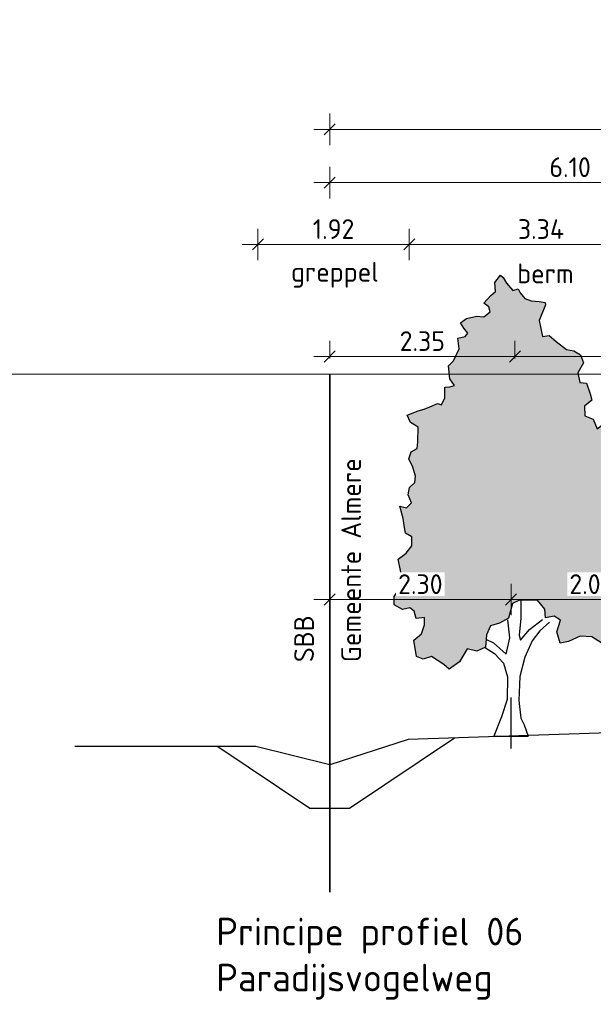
# Model space of a CAD drawing. Header units: metres. Extents: x 149234 to 159511, y 484155 to 486733.
# Tile 66 of 92: x 159294.18 to 159301.45, y 484428.57 to 484441.05. Entities that reach past the tile are written whole.
import ezdxf

# ---------------------------------------------------------------- set-up
doc = ezdxf.new("R2010")
doc.units = ezdxf.units.M
doc.linetypes.add('AL-NAP_LIJN', pattern=[15.25, 12, -1.5, 0.25, -1.5])
doc.layers.get('0').update_dxf_attribs({"lineweight": 25})
doc.layers.get('Defpoints').update_dxf_attribs({"color": 211, "lineweight": 25})
for name, color, linetype, lineweight in [('N-WE-GR-BOOM-1e-A', 90, 'Continuous', 25), ('N-WE-GR-BOOM-1e-SD', 90, 'Continuous', 25), ('N-WE-KG-GRENS_PERCEEL-G', 150, 'KG-PERCEEL', 35), ('N-WE-VH-KANTVERHARDING-G', 7, 'Continuous', 30), ('X-XX-AL-M', 7, 'Continuous', 18), ('X-XX-AL-NAP-G', 7, 'AL-NAP_LIJN', 18), ('X-XX-AL-PROFIEL-B-G', 7, 'Continuous', 25), ('X-XX-AL-T25', 7, 'Continuous', 25), ('X-XX-AL-T35', 7, 'Continuous', 35)]:
    doc.layers.add(name, color=color, linetype=linetype, lineweight=lineweight)
doc.styles.add('NLCS-ISO-M100-T25', font='NLCS-ISO.ttf')
doc.styles.add('NLCS-ISO-M100-T35', font='NLCS-ISO.ttf')
doc.styles.get("Standard").update_dxf_attribs({"font": 'NLCS-ISO.ttf'})
doc.linetypes.add('KG-PERCEEL', pattern='A,5.5,-2,["P",Standard,S=1.8,R=0,X=-0.5,Y=-0.9],-2,5.5,-2,[5,NLCS.shx,S=0.75,R=0,X=0,Y=0],-2', length=19)
doc.dimstyles.new('NLCS-M100-T25-SCHRAP-X_L2_H1', dxfattribs={"dimscale": 0.1, "dimtxt": 2.5, "dimasz": 1.4, "dimexe": 2, "dimexo": 2, "dimgap": 0.7, "dimtad": 1, "dimzin": 0, "dimdsep": 46, "dimtxsty": 'NLCS-ISO-M100-T25', "dimblk": 'OBLIQUE', "dimcen": 0, "dimdle": 2, "dimclrd": 256, "dimclre": 256, "dimclrt": 256, "dimadec": 1, "dimazin": 0, "dimtfac": 1, "dimtofl": 0, "dimtmove": 1, "dimatfit": 0, "dimldrblk": 'OBLIQUE', "dimfxl": 2, "dimfxlon": 1, "dimtfill": 1, "dimtfillclr": 254, "dimtolj": 1, "dimtzin": 0, "dimlwd": 18, "dimlwe": 18, "dimarcsym": 0})

# ---------------------------------------------------------------- blocks, each defined once
blk = doc.blocks.new('_Oblique')
at = {"color": 0, "linetype": 'ByBlock', "lineweight": -2}
blk.add_line((-0.5, -0.5), (0.5, 0.5), dxfattribs=at)
blk = doc.blocks.new('*D180')
at = {"layer": 'Defpoints', "color": 0, "transparency": 16777216}
for p in [(159324.609, 484439.662), (159298.109, 484436.559), (159324.609, 484436.559)]:
    blk.add_point(p, dxfattribs=at)
at = {"layer": 'X-XX-AL-M', "linetype": 'Continuous', "lineweight": 18, "transparency": 16777216}
for p, q in [((159298.109, 484439.462), (159298.109, 484439.862)), ((159324.609, 484439.462), (159324.609, 484439.862)), ((159297.909, 484439.662), (159324.809, 484439.662))]:
    blk.add_line(p, q, dxfattribs=at)
at = {"layer": 'X-XX-AL-M', "lineweight": 18, "transparency": 16777216, "xscale": 0.14, "yscale": 0.14, "zscale": 0.14, "rotation": 180}
blk.add_blockref('_Oblique', (159298.109, 484439.662), dxfattribs=at)
at = {"layer": 'X-XX-AL-M', "lineweight": 18, "transparency": 16777216, "xscale": 0.14, "yscale": 0.14, "zscale": 0.14}
blk.add_blockref('_Oblique', (159324.609, 484439.662), dxfattribs=at)
at = {"layer": 'X-XX-AL-M', "transparency": 16777216, "insert": (159311.359, 484439.857), "char_height": 0.25, "attachment_point": 5, "style": 'NLCS-ISO-M100-T25', "bg_fill": 3, "box_fill_scale": 1.1, "bg_fill_color": 256, "bg_fill_true_color": 13158600, "bg_fill_transparency": 0}
blk.add_mtext('\\A1;var. 26.50 ', dxfattribs=at)
blk = doc.blocks.new('*D181')
at = {"layer": 'Defpoints', "color": 0, "transparency": 16777216}
for p in [(159297.198, 484438.203), (159297.198, 484431.833), (159299.118, 484431.93)]:
    blk.add_point(p, dxfattribs=at)
at = {"layer": 'X-XX-AL-M', "linetype": 'Continuous', "lineweight": 18, "transparency": 16777216}
for p, q in [((159297.198, 484438.003), (159297.198, 484438.403)), ((159299.118, 484438.003), (159299.118, 484438.403)), ((159299.318, 484438.203), (159296.998, 484438.203))]:
    blk.add_line(p, q, dxfattribs=at)
at = {"layer": 'X-XX-AL-M', "lineweight": 18, "transparency": 16777216, "xscale": 0.14, "yscale": 0.14, "zscale": 0.14, "rotation": 180}
blk.add_blockref('_Oblique', (159297.198, 484438.203), dxfattribs=at)
at = {"layer": 'X-XX-AL-M', "lineweight": 18, "transparency": 16777216, "xscale": 0.14, "yscale": 0.14, "zscale": 0.14}
blk.add_blockref('_Oblique', (159299.118, 484438.203), dxfattribs=at)
at = {"layer": 'X-XX-AL-M', "transparency": 16777216, "insert": (159298.158, 484438.398), "char_height": 0.25, "attachment_point": 5, "style": 'NLCS-ISO-M100-T25', "bg_fill": 3, "box_fill_scale": 1.1, "bg_fill_color": 256, "bg_fill_true_color": 13158600, "bg_fill_transparency": 0}
blk.add_mtext('\\A1;1.92', dxfattribs=at)
blk = doc.blocks.new('*D184')
at = {"layer": 'Defpoints', "color": 0, "transparency": 16777216}
for p in [(159298.109, 484438.987), (159304.209, 484437.588), (159298.109, 484436.559)]:
    blk.add_point(p, dxfattribs=at)
at = {"layer": 'X-XX-AL-M', "linetype": 'Continuous', "lineweight": 18, "transparency": 16777216}
for p, q in [((159298.109, 484438.787), (159298.109, 484439.187)), ((159304.209, 484438.787), (159304.209, 484439.187)), ((159304.409, 484438.987), (159297.909, 484438.987))]:
    blk.add_line(p, q, dxfattribs=at)
at = {"layer": 'X-XX-AL-M', "lineweight": 18, "transparency": 16777216, "xscale": 0.14, "yscale": 0.14, "zscale": 0.14, "rotation": 180}
blk.add_blockref('_Oblique', (159298.109, 484438.987), dxfattribs=at)
at = {"layer": 'X-XX-AL-M', "lineweight": 18, "transparency": 16777216, "xscale": 0.14, "yscale": 0.14, "zscale": 0.14}
blk.add_blockref('_Oblique', (159304.209, 484438.987), dxfattribs=at)
at = {"layer": 'X-XX-AL-M', "transparency": 16777216, "insert": (159301.159, 484439.182), "char_height": 0.25, "attachment_point": 5, "style": 'NLCS-ISO-M100-T25', "bg_fill": 3, "box_fill_scale": 1.1, "bg_fill_color": 256, "bg_fill_true_color": 13158600, "bg_fill_transparency": 0}
blk.add_mtext('\\A1;6.10', dxfattribs=at)
blk = doc.blocks.new('*D221')
at = {"layer": 'Defpoints', "color": 0, "transparency": 16777216}
for p in [(159299.118, 484438.203), (159302.459, 484432.179), (159299.118, 484431.93)]:
    blk.add_point(p, dxfattribs=at)
at = {"layer": 'X-XX-AL-M', "linetype": 'Continuous', "lineweight": 18, "transparency": 16777216}
for p, q in [((159299.118, 484438.003), (159299.118, 484438.403)), ((159302.459, 484438.003), (159302.459, 484438.403)), ((159302.659, 484438.203), (159298.918, 484438.203))]:
    blk.add_line(p, q, dxfattribs=at)
at = {"layer": 'X-XX-AL-M', "lineweight": 18, "transparency": 16777216, "xscale": 0.14, "yscale": 0.14, "zscale": 0.14, "rotation": 180}
blk.add_blockref('_Oblique', (159299.118, 484438.203), dxfattribs=at)
at = {"layer": 'X-XX-AL-M', "lineweight": 18, "transparency": 16777216, "xscale": 0.14, "yscale": 0.14, "zscale": 0.14}
blk.add_blockref('_Oblique', (159302.459, 484438.203), dxfattribs=at)
at = {"layer": 'X-XX-AL-M', "transparency": 16777216, "insert": (159300.789, 484438.398), "char_height": 0.25, "attachment_point": 5, "style": 'NLCS-ISO-M100-T25', "bg_fill": 3, "box_fill_scale": 1.1, "bg_fill_color": 256, "bg_fill_true_color": 13158600, "bg_fill_transparency": 0}
blk.add_mtext('\\A1;3.34', dxfattribs=at)
blk = doc.blocks.new('SGR-BOOM_S01_V_ZIJ-D')
at = {"layer": 'N-WE-GR-BOOM-1e-A', "transparency": 33554585}
h = blk.add_hatch(color=256, dxfattribs=at)
h.dxf.hatch_style = 1
h.set_gradient(color1=(88, 186, 72), tint=1)
h.paths.add_polyline_path([(-1.056, 11.496), (-0.874, 11.68), (-0.792, 11.622), (-0.684, 11.475), (-0.477, 11.294), (-0.312, 11.337), (-0.253, 11.231), (-0.105, 11.091), (0.102, 11.028), (0.349, 11.012), (0.538, 10.99), (0.556, 10.931), (0.353, 10.535), (0.462, 10.124), (0.668, 10.149), (0.893, 10.004), (1.224, 9.8), (1.454, 9.761), (1.661, 9.663), (1.763, 9.457), (1.582, 9.209), (1.643, 8.962), (1.849, 8.94), (1.975, 8.676), (2.018, 8.511), (1.795, 8.362), (1.797, 8.115), (2.062, 8.035), (2.188, 7.789), (2.376, 7.896), (2.539, 8.062), (2.829, 7.858), (2.807, 7.67), (3.015, 7.489), (3.081, 7.325), (2.794, 7.134), (2.753, 7.034), (2.796, 6.845), (3.044, 6.706), (2.899, 6.434), (2.842, 6.251), (2.942, 6.187), (3.274, 5.943), (3.357, 5.902), (3.523, 5.762), (3.795, 5.599), (4.06, 5.519), (4.086, 5.248), (3.94, 5.082), (3.489, 4.855), (3.45, 4.566), (3.476, 4.254), (3.371, 4.112), (3.122, 4.252), (2.734, 4.29), (2.695, 3.901), (2.902, 3.779), (3.067, 3.798), (3.316, 3.611), (3.482, 3.471), (3.77, 3.556), (3.87, 3.492), (3.772, 3.203), (3.625, 3.184), (3.503, 3.036), (3.339, 2.952), (3.033, 2.826), (2.597, 2.946), (2.497, 2.946), (2.475, 2.698), (2.561, 2.246), (2.337, 2.35), (2.023, 2.512), (1.652, 2.527), (1.282, 2.4), (1.018, 2.357), (0.91, 2.645), (1.031, 2.934), (0.824, 3.038), (0.559, 2.995), (0.534, 3.219), (0.303, 3.447), (-0.274, 3.442), (-0.497, 3.358), (-0.618, 2.986), (-0.906, 2.86), (-1.193, 2.793), (-1.315, 2.568), (-1.354, 2.256), (-1.624, 2.154), (-1.931, 2.21), (-2.175, 1.879), (-2.504, 1.694), (-2.669, 1.816), (-3.066, 2.019), (-3.33, 1.952), (-3.536, 2.015), (-3.622, 2.427), (-3.376, 2.593), (-3.278, 2.818), (-3.279, 3.006), (-3.544, 2.981), (-3.61, 3.169), (-3.752, 3.25), (-3.981, 3.207), (-4.247, 3.328), (-4.249, 3.535), (-4.086, 3.724), (-3.988, 4.013), (-4.048, 4.195), (-4.115, 4.483), (-3.869, 4.633), (-3.682, 4.817), (-3.684, 5.046), (-3.891, 5.145), (-3.933, 5.333), (-3.958, 5.515), (-4.061, 5.826), (-3.854, 5.787), (-3.691, 5.912), (-3.798, 6.117), (-3.758, 6.3), (-3.595, 6.425), (-3.572, 6.59), (-3.657, 6.818), (-3.782, 7.024), (-3.701, 7.207), (-3.519, 7.291), (-3.497, 7.456), (-3.482, 7.827), (-3.73, 7.948), (-3.832, 8.136), (-3.485, 8.239), (-3.297, 8.281), (-3.115, 8.348), (-2.868, 8.432), (-2.745, 8.392), (-2.64, 8.575), (-2.642, 8.846), (-2.477, 8.847), (-2.336, 8.889), (-2.479, 9.053), (-2.523, 9.383), (-2.359, 9.507), (-2.179, 9.815), (-2.222, 10.085), (-1.993, 10.128), (-1.911, 10.212), (-2.036, 10.334), (-2.143, 10.475), (-1.955, 10.582), (-1.626, 10.644), (-1.402, 10.628), (-1.197, 10.753), (-1.239, 10.876), (-1.405, 10.975), (-1.177, 11.165), (-1.036, 11.266)])
at = {"lineweight": 30}
for p, q in [((-0.233, 3.442), (-0.229, 2.989)), ((-0.573, 2.492), (-0.641, 2.945)), ((-0.229, 2.989), (-0.285, 2.553)), ((0.044, 2.703), (0.454, 2.953)), ((0.684, 2.89), (0.374, 2.664)), ((-0.285, 2.553), (-0.243, 2.43)), ((-0.243, 2.43), (0.044, 2.703)), ((0.374, 2.664), (0.128, 2.415)), ((-1.378, 2.256), (-1.064, 2.093)), ((-1.314, 2.445), (-1.09, 2.364)), ((-1.09, 2.364), (-0.693, 2.079)), ((-0.693, 2.079), (-0.573, 2.492)), ((0.128, 2.415), (-0.098, 2.001)), ((-1.064, 2.093), (-0.774, 1.848)), ((-0.098, 2.001), (-0.259, 1.505)), ((-0.774, 1.848), (-0.648, 1.502)), ((-0.648, 1.502), (-0.667, 0.925)), ((-0.259, 1.505), (-0.296, 0.904)), ((-0.667, 0.925), (-0.846, 0.488)), ((-0.296, 0.904), (-0.227, 0.452)), ((-0.846, 0.488), (-1.08, 0)), ((-0.227, 0.452), (-0.126, 0.287)), ((-0.126, 0.287), (0, 0)), ((-1.08, 0), (0, 0))]:
    blk.add_line(p, q, dxfattribs=at)
at = {"lineweight": 30, "flags": 128}
blk.add_lwpolyline([(-1.056, 11.496), (-0.874, 11.68), (-0.792, 11.622), (-0.684, 11.475), (-0.477, 11.294), (-0.312, 11.337), (-0.253, 11.231), (-0.105, 11.091), (0.102, 11.028), (0.349, 11.012), (0.538, 10.99), (0.556, 10.931), (0.353, 10.535), (0.462, 10.124), (0.668, 10.149), (0.893, 10.004), (1.224, 9.8), (1.454, 9.761), (1.661, 9.663), (1.763, 9.457), (1.582, 9.209), (1.643, 8.962), (1.849, 8.94), (1.975, 8.676), (2.018, 8.511), (1.795, 8.362), (1.797, 8.115), (2.062, 8.035), (2.188, 7.789), (2.376, 7.896), (2.539, 8.062), (2.829, 7.858), (2.807, 7.67), (3.015, 7.489), (3.081, 7.325), (2.794, 7.134), (2.753, 7.034), (2.796, 6.845), (3.044, 6.706), (2.899, 6.434), (2.842, 6.251), (2.942, 6.187), (3.274, 5.943), (3.357, 5.902), (3.523, 5.762), (3.795, 5.599), (4.06, 5.519), (4.086, 5.248), (3.94, 5.082), (3.489, 4.855), (3.45, 4.566), (3.476, 4.254), (3.371, 4.112), (3.122, 4.252), (2.734, 4.29), (2.695, 3.901), (2.902, 3.779), (3.067, 3.798), (3.316, 3.611), (3.482, 3.471), (3.77, 3.556), (3.87, 3.492), (3.772, 3.203), (3.625, 3.184), (3.503, 3.036), (3.339, 2.952), (3.033, 2.826), (2.597, 2.946), (2.497, 2.946), (2.475, 2.698), (2.561, 2.246), (2.337, 2.35), (2.023, 2.512), (1.652, 2.527), (1.282, 2.4), (1.018, 2.357), (0.91, 2.645), (1.031, 2.934), (0.824, 3.038), (0.559, 2.995), (0.534, 3.219), (0.303, 3.447), (-0.274, 3.442), (-0.497, 3.358), (-0.618, 2.986), (-0.906, 2.86), (-1.193, 2.793), (-1.315, 2.568), (-1.354, 2.256), (-1.624, 2.154), (-1.931, 2.21), (-2.175, 1.879), (-2.504, 1.694), (-2.669, 1.816), (-3.066, 2.019), (-3.33, 1.952), (-3.536, 2.015), (-3.622, 2.427), (-3.376, 2.593), (-3.278, 2.818), (-3.279, 3.006), (-3.544, 2.981), (-3.61, 3.169), (-3.752, 3.25), (-3.981, 3.207), (-4.247, 3.328), (-4.249, 3.535), (-4.086, 3.724), (-3.988, 4.013), (-4.048, 4.195), (-4.115, 4.483), (-3.869, 4.633), (-3.682, 4.817), (-3.684, 5.046), (-3.891, 5.145), (-3.933, 5.333), (-3.958, 5.515), (-4.061, 5.826), (-3.854, 5.787), (-3.691, 5.912), (-3.798, 6.117), (-3.758, 6.3), (-3.595, 6.425), (-3.572, 6.59), (-3.657, 6.818), (-3.782, 7.024), (-3.701, 7.207), (-3.519, 7.291), (-3.497, 7.456), (-3.482, 7.827), (-3.73, 7.948), (-3.832, 8.136), (-3.485, 8.239), (-3.297, 8.281), (-3.115, 8.348), (-2.868, 8.432), (-2.745, 8.392), (-2.64, 8.575), (-2.642, 8.846), (-2.477, 8.847), (-2.336, 8.889), (-2.479, 9.053), (-2.523, 9.383), (-2.359, 9.507), (-2.179, 9.815), (-2.222, 10.085), (-1.993, 10.128), (-1.911, 10.212), (-2.036, 10.334), (-2.143, 10.475), (-1.955, 10.582), (-1.626, 10.644), (-1.402, 10.628), (-1.197, 10.753), (-1.239, 10.876), (-1.405, 10.975), (-1.177, 11.165), (-1.036, 11.266)], close=True, dxfattribs=at)
at = {"layer": 'Defpoints'}
blk.add_line((-0.54, -0.316), (-0.54, 0.979), dxfattribs=at)
blk = doc.blocks.new('*D449')
at = {"layer": 'Defpoints', "color": 0, "transparency": 16777216}
for p in [(159298.109, 484436.559), (159300.409, 484436.559), (159300.409, 484433.703)]:
    blk.add_point(p, dxfattribs=at)
at = {"layer": 'N-WE-GR-BOOM-1e-SD', "linetype": 'Continuous', "lineweight": 18, "transparency": 16777216}
for p, q in [((159298.109, 484433.903), (159298.109, 484433.503)), ((159300.409, 484433.903), (159300.409, 484433.503)), ((159297.909, 484433.703), (159300.609, 484433.703))]:
    blk.add_line(p, q, dxfattribs=at)
at = {"layer": 'N-WE-GR-BOOM-1e-SD', "lineweight": 18, "transparency": 16777216, "xscale": 0.14, "yscale": 0.14, "zscale": 0.14, "rotation": 180}
blk.add_blockref('_Oblique', (159298.109, 484433.703), dxfattribs=at)
at = {"layer": 'N-WE-GR-BOOM-1e-SD', "lineweight": 18, "transparency": 16777216, "xscale": 0.14, "yscale": 0.14, "zscale": 0.14}
blk.add_blockref('_Oblique', (159300.409, 484433.703), dxfattribs=at)
at = {"layer": 'N-WE-GR-BOOM-1e-SD', "transparency": 16777216, "insert": (159299.259, 484433.898), "char_height": 0.25, "attachment_point": 5, "style": 'NLCS-ISO-M100-T25', "bg_fill": 3, "box_fill_scale": 1.1, "bg_fill_color": 256, "bg_fill_true_color": 13158600, "bg_fill_transparency": 0}
blk.add_mtext('\\A1;2.30', dxfattribs=at)
blk = doc.blocks.new('*D450')
at = {"layer": 'Defpoints', "color": 0, "transparency": 16777216}
for p in [(159302.459, 484438.403), (159300.409, 484436.559), (159302.459, 484433.703)]:
    blk.add_point(p, dxfattribs=at)
at = {"layer": 'N-WE-GR-BOOM-1e-SD', "linetype": 'Continuous', "lineweight": 18, "transparency": 16777216}
for p, q in [((159300.409, 484433.903), (159300.409, 484433.503)), ((159302.459, 484433.903), (159302.459, 484433.503)), ((159300.209, 484433.703), (159302.659, 484433.703))]:
    blk.add_line(p, q, dxfattribs=at)
at = {"layer": 'N-WE-GR-BOOM-1e-SD', "lineweight": 18, "transparency": 16777216, "xscale": 0.14, "yscale": 0.14, "zscale": 0.14, "rotation": 180}
blk.add_blockref('_Oblique', (159300.409, 484433.703), dxfattribs=at)
at = {"layer": 'N-WE-GR-BOOM-1e-SD', "lineweight": 18, "transparency": 16777216, "xscale": 0.14, "yscale": 0.14, "zscale": 0.14}
blk.add_blockref('_Oblique', (159302.459, 484433.703), dxfattribs=at)
at = {"layer": 'N-WE-GR-BOOM-1e-SD', "transparency": 16777216, "insert": (159301.434, 484433.898), "char_height": 0.25, "attachment_point": 5, "style": 'NLCS-ISO-M100-T25', "bg_fill": 3, "box_fill_scale": 1.1, "bg_fill_color": 256, "bg_fill_true_color": 13158600, "bg_fill_transparency": 0}
blk.add_mtext('\\A1;2.05', dxfattribs=at)
blk = doc.blocks.new('*D565')
at = {"layer": 'Defpoints', "color": 0, "transparency": 16777216}
for p in [(159300.459, 484436.783), (159300.459, 484436.559), (159307.759, 484436.464)]:
    blk.add_point(p, dxfattribs=at)
at = {"layer": 'N-WE-GR-BOOM-1e-SD', "linetype": 'Continuous', "lineweight": 18, "transparency": 16777216}
for p, q in [((159300.459, 484436.759), (159300.459, 484436.983)), ((159307.759, 484436.664), (159307.759, 484436.983)), ((159307.959, 484436.783), (159300.259, 484436.783))]:
    blk.add_line(p, q, dxfattribs=at)
at = {"layer": 'N-WE-GR-BOOM-1e-SD', "lineweight": 18, "transparency": 16777216, "xscale": 0.14, "yscale": 0.14, "zscale": 0.14, "rotation": 180}
blk.add_blockref('_Oblique', (159300.459, 484436.783), dxfattribs=at)
at = {"layer": 'N-WE-GR-BOOM-1e-SD', "lineweight": 18, "transparency": 16777216, "xscale": 0.14, "yscale": 0.14, "zscale": 0.14}
blk.add_blockref('_Oblique', (159307.759, 484436.783), dxfattribs=at)
at = {"layer": 'N-WE-GR-BOOM-1e-SD', "transparency": 16777216, "insert": (159304.109, 484436.978), "char_height": 0.25, "attachment_point": 5, "style": 'NLCS-ISO-M100-T25', "bg_fill": 3, "box_fill_scale": 1.1, "bg_fill_color": 256, "bg_fill_true_color": 13158600, "bg_fill_transparency": 0}
blk.add_mtext('\\A1;7.30', dxfattribs=at)
blk = doc.blocks.new('*D566')
at = {"layer": 'Defpoints', "color": 0, "transparency": 16777216}
for p in [(159298.109, 484436.783), (159298.109, 484436.559), (159300.459, 484436.559)]:
    blk.add_point(p, dxfattribs=at)
at = {"layer": 'N-WE-GR-BOOM-1e-SD', "linetype": 'Continuous', "lineweight": 18, "transparency": 16777216}
for p, q in [((159298.109, 484436.759), (159298.109, 484436.983)), ((159300.459, 484436.759), (159300.459, 484436.983)), ((159300.659, 484436.783), (159297.909, 484436.783))]:
    blk.add_line(p, q, dxfattribs=at)
at = {"layer": 'N-WE-GR-BOOM-1e-SD', "lineweight": 18, "transparency": 16777216, "xscale": 0.14, "yscale": 0.14, "zscale": 0.14, "rotation": 180}
blk.add_blockref('_Oblique', (159298.109, 484436.783), dxfattribs=at)
at = {"layer": 'N-WE-GR-BOOM-1e-SD', "lineweight": 18, "transparency": 16777216, "xscale": 0.14, "yscale": 0.14, "zscale": 0.14}
blk.add_blockref('_Oblique', (159300.459, 484436.783), dxfattribs=at)
at = {"layer": 'N-WE-GR-BOOM-1e-SD', "transparency": 16777216, "insert": (159299.284, 484436.978), "char_height": 0.25, "attachment_point": 5, "style": 'NLCS-ISO-M100-T25', "bg_fill": 3, "box_fill_scale": 1.1, "bg_fill_color": 256, "bg_fill_true_color": 13158600, "bg_fill_transparency": 0}
blk.add_mtext('\\A1;2.35', dxfattribs=at)

msp = doc.modelspace()

# ---------------------------------------------------------------- linework, layer by layer
at = {"layer": 'N-WE-KG-GRENS_PERCEEL-G'}
msp.add_line((159298.109, 484436.559), (159298.109, 484429.992), dxfattribs=at)
at = {"layer": 'N-WE-VH-KANTVERHARDING-G', "lineweight": 30, "flags": 128}
msp.add_lwpolyline([(159296.689, 484431.839), (159297.859, 484431.059), (159298.359, 484431.059), (159299.694, 484431.949)], dxfattribs=at)
at = {"layer": 'X-XX-AL-NAP-G'}
msp.add_line((159003.28, 484436.559), (159511.076, 484436.559), dxfattribs=at)
at = {"layer": 'X-XX-AL-PROFIEL-B-G', "flags": 128}
msp.add_lwpolyline([(159310.966, 484432.265), (159307.759, 484432.129), (159304.209, 484432.099), (159299.105, 484431.929), (159298.109, 484431.609), (159297.171, 484431.839), (159294.878, 484431.839)], dxfattribs=at)

# ---------------------------------------------------------------- block references
at = {"layer": 'N-WE-GR-BOOM-1e-SD', "xscale": 0.4, "yscale": 0.5, "zscale": 0.5}
msp.add_blockref('SGR-BOOM_S01_V_ZIJ-D', (159300.625, 484431.973), dxfattribs=at)

# ---------------------------------------------------------------- texts
at = {"layer": 'X-XX-AL-M', "style": 'NLCS-ISO-M100-T25'}
msp.add_text('greppel', height=0.25, dxfattribs=at).set_placement((159297.619, 484437.731))
at = {"layer": 'X-XX-AL-T25', "style": 'NLCS-ISO-M100-T25'}
msp.add_text('berm', height=0.25, dxfattribs=at).set_placement((159300.488, 484437.711))
at = {"layer": 'X-XX-AL-T25', "color": 240, "true_color": 0xed1f24, "style": 'NLCS-ISO-M100-T25'}
for s, p in [('Gemeente Almere', (159298.506, 484432.909)), ('SBB', (159297.909, 484432.909))]:
    msp.add_text(s, height=0.25, rotation=90, dxfattribs=at).set_placement(p)
at = {"layer": 'X-XX-AL-T35', "insert": (159296.671, 484429.67), "char_height": 0.35, "width": 9.70714, "attachment_point": 1, "style": 'NLCS-ISO-M100-T35'}
msp.add_mtext('Principe profiel 06\\PParadijsvogelweg', dxfattribs=at)

# ---------------------------------------------------------------- next in the draw order: dimensions: what is measured, and where the dimension line sits
at = {"layer": 'N-WE-GR-BOOM-1e-SD'}
dim = msp.add_linear_dim(base=(159300.409, 484433.703), p1=(159298.109, 484436.559), p2=(159300.409, 484436.559), dimstyle='NLCS-M100-T25-SCHRAP-X_L2_H1', dxfattribs=at)
dim.commit()
dim.dimension.update_dxf_attribs({"geometry": '*D449', "text_midpoint": (159299.259, 484433.898)})

# ---------------------------------------------------------------- next in the draw order: dimensions: what is measured, and where the dimension line sits
dim = msp.add_linear_dim(base=(159302.459, 484433.703), p1=(159300.409, 484436.559), p2=(159302.459, 484438.403), dimstyle='NLCS-M100-T25-SCHRAP-X_L2_H1', dxfattribs=at)
dim.commit()
dim.dimension.update_dxf_attribs({"geometry": '*D450', "text_midpoint": (159301.434, 484433.898)})

# ---------------------------------------------------------------- next in the draw order: dimensions: what is measured, and where the dimension line sits
dim = msp.add_linear_dim(base=(159300.459, 484436.783), p1=(159307.759, 484436.464), p2=(159300.459, 484436.559), dimstyle='NLCS-M100-T25-SCHRAP-X_L2_H1', dxfattribs=at)
dim.commit()
dim.dimension.update_dxf_attribs({"geometry": '*D565', "text_midpoint": (159304.109, 484436.978)})

# ---------------------------------------------------------------- next in the draw order: dimensions: what is measured, and where the dimension line sits
dim = msp.add_linear_dim(base=(159298.109, 484436.783), p1=(159300.459, 484436.559), p2=(159298.109, 484436.559), dimstyle='NLCS-M100-T25-SCHRAP-X_L2_H1', dxfattribs=at)
dim.commit()
dim.dimension.update_dxf_attribs({"geometry": '*D566', "text_midpoint": (159299.284, 484436.978)})

# ---------------------------------------------------------------- next in the draw order: linework, layer by layer
at = {"layer": 'Defpoints'}
msp.add_circle((159312.215, 484433.184), 20.346, dxfattribs=at)

# ---------------------------------------------------------------- next in the draw order: dimensions: what is measured, and where the dimension line sits
at = {"layer": 'X-XX-AL-M'}
dim = msp.add_linear_dim(base=(159324.609, 484439.662), p1=(159298.109, 484436.559), p2=(159324.609, 484436.559), text='var. <> ', dimstyle='NLCS-M100-T25-SCHRAP-X_L2_H1', dxfattribs=at)
dim.commit()
dim.dimension.update_dxf_attribs({"geometry": '*D180', "text_midpoint": (159311.359, 484439.857)})

# ---------------------------------------------------------------- next in the draw order: dimensions: what is measured, and where the dimension line sits
dim = msp.add_linear_dim(base=(159297.198, 484438.203), p1=(159299.118, 484431.93), p2=(159297.198, 484431.833), dimstyle='NLCS-M100-T25-SCHRAP-X_L2_H1', dxfattribs=at)
dim.commit()
dim.dimension.update_dxf_attribs({"geometry": '*D181', "text_midpoint": (159298.158, 484438.398)})

# ---------------------------------------------------------------- next in the draw order: dimensions: what is measured, and where the dimension line sits
dim = msp.add_linear_dim(base=(159298.109, 484438.987), p1=(159304.209, 484437.588), p2=(159298.109, 484436.559), dimstyle='NLCS-M100-T25-SCHRAP-X_L2_H1', dxfattribs=at)
dim.commit()
dim.dimension.update_dxf_attribs({"geometry": '*D184', "text_midpoint": (159301.159, 484439.182)})

# ---------------------------------------------------------------- next in the draw order: dimensions: what is measured, and where the dimension line sits
dim = msp.add_linear_dim(base=(159299.118, 484438.203), p1=(159302.459, 484432.179), p2=(159299.118, 484431.93), dimstyle='NLCS-M100-T25-SCHRAP-X_L2_H1', dxfattribs=at)
dim.commit()
dim.dimension.update_dxf_attribs({"geometry": '*D221', "text_midpoint": (159300.789, 484438.398)})

doc.saveas('drawing.dxf')
